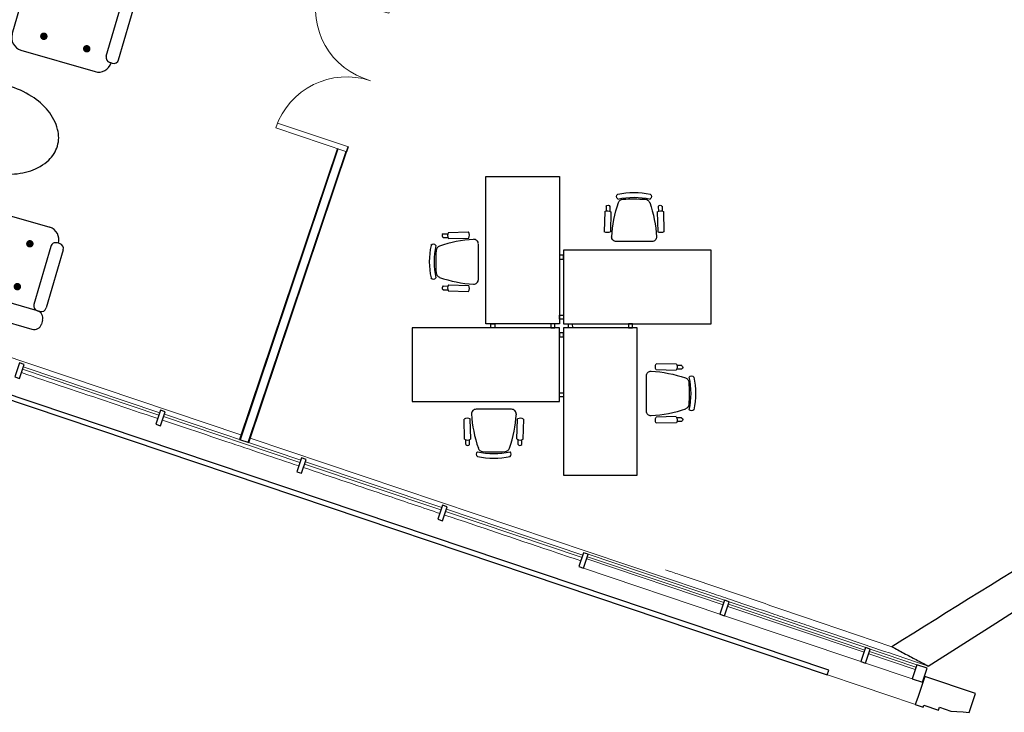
# Model space of a CAD drawing. Header units: inches. Extents: x 424 to 2043, y -237 to 445.
# Tile 75 of 256: x 721 to 731, y -154 to -147. Entities that reach past the tile are written whole.
import ezdxf

# ---------------------------------------------------------------- set-up
doc = ezdxf.new("R2010")
doc.units = ezdxf.units.IN
doc.header["$MEASUREMENT"] = 0
for name, color, linetype in [('1', 8, 'Continuous'), ('FUR', 6, 'Continuous'), ('RED', 1, 'Continuous')]:
    doc.layers.add(name, color=color, linetype=linetype)
for name, color, linetype, lineweight in [('A-DOOR', 31, 'Continuous', 9), ('A-FLOR', 192, 'Continuous', 9), ('A-GENM', 13, 'Continuous', 9), ('A-GLAZ-CURT', 52, 'Continuous', 9), ('A-GLAZ-CWMG', 51, 'Continuous', 9), ('A-WALL', 113, 'Continuous', 9)]:
    doc.layers.add(name, color=color, linetype=linetype, lineweight=lineweight)
doc.styles.add('ATTR', font='romans.shx', dxfattribs={"width": 0.8, "height": 0.448737})

# ---------------------------------------------------------------- blocks, each defined once
blk = doc.blocks.new('Generic Models 2 - Generic Models 2-140614-اول')
at = {"layer": 'A-GENM', "lineweight": 25}
for p, q in [((-122.059, -19.813), (-122.573, -19.631)), ((-122.126, -20.003), (-122.059, -19.813)), ((-122.673, -19.914), (-122.595, -19.941)), ((-122.595, -19.941), (-122.588, -19.922)), ((-122.588, -19.922), (-122.438, -19.976)), ((-122.438, -19.976), (-122.427, -19.946)), ((-122.427, -19.946), (-122.313, -19.987))]:
    blk.add_line(p, q, dxfattribs=at)
at = {"layer": 'A-GENM', "lineweight": 25, "flags": 128}
for points in [[(-122.573, -19.631), (-122.598, -19.702), (-122.623, -19.773), (-122.648, -19.843), (-122.673, -19.914)], [(-122.313, -19.987), (-122.251, -19.992), (-122.188, -19.997), (-122.126, -20.003)]]:
    blk.add_lwpolyline(points, dxfattribs=at)
at = {"layer": 'A-GENM'}
for points, knots in [([(-133.024, -16.25), (-132.372, -16.48), (-131.069, -16.942), (-129.119, -17.632), (-127.175, -18.32), (-125.238, -19.006), (-123.792, -19.518), (-122.938, -19.82), (-122.726, -19.895), (-122.673, -19.914)], [0, 0, 0, 0, 0.125, 0.25, 0.375, 0.5, 0.625, 0.65625, 0.6665695, 0.6665695, 0.6665695, 0.6665695]), ([(-130.334, -16.884), (-130.648, -16.772), (-131.108, -16.61), (-131.569, -16.446), (-131.714, -16.395)], [-0.16570159, -0.16570159, -0.16570159, -0.16570159, -0.10526316, -0.07733418, -0.07733418, -0.07733418, -0.07733418]), ([(-128.907, -17.389), (-129.149, -17.303), (-129.609, -17.14), (-130.069, -16.977), (-130.287, -16.9)], [-0.25725409, -0.25725409, -0.25725409, -0.25725409, -0.21052632, -0.1687232, -0.1687232, -0.1687232, -0.1687232]), ([(-127.48, -17.894), (-127.652, -17.833), (-128.111, -17.67), (-128.572, -17.507), (-128.86, -17.405)], [-0.34901616, -0.34901616, -0.34901616, -0.34901616, -0.31578947, -0.26028279, -0.26028279, -0.26028279, -0.26028279]), ([(-126.052, -18.399), (-126.155, -18.363), (-126.615, -18.2), (-127.075, -18.037), (-127.432, -17.911)], [-0.4410112, -0.4410112, -0.4410112, -0.4410112, -0.42105263, -0.35204885, -0.35204885, -0.35204885, -0.35204885])]:
    blk.add_open_spline(points, degree=3, knots=knots, dxfattribs=at)
blk.add_open_spline([(-122.573, -19.631), (-122.574, -19.631), (-122.575, -19.63), (-122.576, -19.63)], degree=3, dxfattribs=at)
blk = doc.blocks.new('Generic Models 4 - Generic Models 4-152240-اول')
at = {"layer": 'A-GENM', "lineweight": 25}
for p, q in [((-133.741, -15.995), (-123.564, -19.598)), ((-123.547, -19.552), (-133.725, -15.949)), ((-123.564, -19.598), (-123.547, -19.552))]:
    blk.add_line(p, q, dxfattribs=at)
blk = doc.blocks.new('System Panel - Glazed-153684-اول')
at = {"layer": 'A-GLAZ-CURT', "lineweight": 18}
for p, q in [((0.732, 0.05), (-0.732, 0.05)), ((-0.732, 0.05), (-0.732, 0.025)), ((-0.732, 0.025), (0.732, 0.025)), ((0.732, 0.025), (0.732, 0.05))]:
    blk.add_line(p, q, dxfattribs=at)
blk = doc.blocks.new('System Panel - Glazed-153690-اول')
at = {"layer": 'A-GLAZ-CURT', "lineweight": 18}
for p, q in [((0.732, 0.049), (-0.732, 0.049)), ((-0.732, 0.049), (-0.732, 0.025)), ((-0.732, 0.025), (0.732, 0.025)), ((0.732, 0.025), (0.732, 0.049))]:
    blk.add_line(p, q, dxfattribs=at)
blk = doc.blocks.new('System Panel - Glazed-153691-اول')
at = {"layer": 'A-GLAZ-CURT', "lineweight": 18}
for p, q in [((0.732, 0.049), (-0.732, 0.049)), ((-0.732, 0.049), (-0.732, 0.025)), ((-0.732, 0.025), (0.732, 0.025)), ((0.732, 0.025), (0.732, 0.049))]:
    blk.add_line(p, q, dxfattribs=at)
blk = doc.blocks.new('System Panel - Glazed-153692-اول')
at = {"layer": 'A-GLAZ-CURT', "lineweight": 18}
for p, q in [((0.732, 0.049), (-0.732, 0.049)), ((-0.732, 0.049), (-0.732, 0.025)), ((-0.732, 0.025), (0.732, 0.025)), ((0.732, 0.025), (0.732, 0.049))]:
    blk.add_line(p, q, dxfattribs=at)
blk = doc.blocks.new('System Panel - Glazed-153693-اول')
at = {"layer": 'A-GLAZ-CURT', "lineweight": 18}
for p, q in [((-0.123, 0.05), (-0.621, 0.05)), ((-0.621, 0.05), (-0.621, 0.025)), ((-0.621, 0.025), (-0.123, 0.025)), ((-0.123, 0.025), (-0.123, 0.05))]:
    blk.add_line(p, q, dxfattribs=at)
blk = doc.blocks.new('Rectangular Mullion - 50 x 150mm-153569-اول')
at = {"layer": 'A-GLAZ-CWMG'}
for p, q in [((-124.596, -18.822), (-125.976, -18.333)), ((-124.646, -18.963), (-126.026, -18.475))]:
    blk.add_line(p, q, dxfattribs=at)
blk = doc.blocks.new('Rectangular Mullion - 50 x 150mm-153570-اول')
at = {"layer": 'A-GLAZ-CWMG'}
for p, q in [((-123.169, -19.327), (-124.549, -18.839)), ((-123.219, -19.469), (-124.599, -18.98))]:
    blk.add_line(p, q, dxfattribs=at)
blk = doc.blocks.new('Rectangular Mullion - 50 x 150mm-153571-اول')
at = {"layer": 'A-GLAZ-CWMG'}
for p, q in [((-122.652, -19.51), (-123.122, -19.344)), ((-122.702, -19.652), (-123.172, -19.485))]:
    blk.add_line(p, q, dxfattribs=at)
at = {"layer": 'A-GLAZ-CWMG', "lineweight": 25}
for p, q in [((-122.652, -19.51), (-122.702, -19.652)), ((-122.547, -19.547), (-122.652, -19.51)), ((-122.597, -19.689), (-122.547, -19.547)), ((-122.702, -19.652), (-122.597, -19.689))]:
    blk.add_line(p, q, dxfattribs=at)
blk = doc.blocks.new('Rectangular Mullion - 50 x 150mm-153623-اول')
at = {"layer": 'A-GLAZ-CWMG', "lineweight": 25}
for p, q in [((-0.025, 0.075), (0.025, 0.075)), ((-0.025, -0.075), (-0.025, 0.075)), ((0.025, 0.075), (0.025, -0.075)), ((0.025, -0.075), (-0.025, -0.075))]:
    blk.add_line(p, q, dxfattribs=at)
blk = doc.blocks.new('Rectangular Mullion - 50 x 150mm-153624-اول')
at = {"layer": 'A-GLAZ-CWMG', "lineweight": 25}
for p, q in [((-0.025, 0.075), (0.025, 0.075)), ((-0.025, -0.075), (-0.025, 0.075)), ((0.025, 0.075), (0.025, -0.075)), ((0.025, -0.075), (-0.025, -0.075))]:
    blk.add_line(p, q, dxfattribs=at)
blk = doc.blocks.new('Rectangular Mullion - 50 x 150mm-153625-اول')
at = {"layer": 'A-GLAZ-CWMG', "lineweight": 25}
for p, q in [((-0.025, 0.075), (0.025, 0.075)), ((-0.025, -0.075), (-0.025, 0.075)), ((0.025, 0.075), (0.025, -0.075)), ((0.025, -0.075), (-0.025, -0.075))]:
    blk.add_line(p, q, dxfattribs=at)
blk = doc.blocks.new('Rectangular Mullion - 50 x 150mm-137391-اول')
at = {"layer": 'A-GLAZ-CWMG', "lineweight": 25}
for p, q in [((-0.025, 0.075), (0.025, 0.075)), ((-0.025, -0.075), (-0.025, 0.075)), ((0.025, 0.075), (0.025, -0.075)), ((0.025, -0.075), (-0.025, -0.075))]:
    blk.add_line(p, q, dxfattribs=at)
blk = doc.blocks.new('M_Single-Louvered - 0762 x 2032mm-227597-اول')
at = {"layer": 'A-DOOR', "lineweight": 18}
for p, q in [((0.33, -0.05), (0.33, -0.812)), ((0.381, -0.05), (0.33, -0.05)), ((0.381, -0.05), (0.381, -0.812)), ((0.381, -0.812), (0.33, -0.812))]:
    blk.add_line(p, q, dxfattribs=at)
at = {"layer": 'A-DOOR'}
blk.add_arc((0.381, -0.05), 0.762, 180, 270, dxfattribs=at)
blk = doc.blocks.new('A$C619C24AE')
at = {"layer": '1', "color": 83}
for p, q in [((1.4543, 1.867), (1.4543, 2.3941)), ((1.4543, 0.6048), (1.4543, 0.0778))]:
    blk.add_line(p, q, dxfattribs=at)
at = {"layer": '1', "color": 83, "const_width": 0.0245}
for points in [[(0.9463, 2.1997, -1), (0.9463, 2.2252, -1)], [(1.2463, 2.1997, -1), (1.2463, 2.2252, -1)], [(1.6624, 2.1997, 1), (1.6624, 2.2252, 1)], [(1.9624, 2.1997, 1), (1.9624, 2.2252, 1)], [(0.9463, 1.8997, -1), (0.9463, 1.9252, -1)], [(1.2463, 1.8997, -1), (1.2463, 1.9252, -1)], [(1.6624, 1.8997, 1), (1.6624, 1.9252, 1)], [(1.9624, 1.8997, 1), (1.9624, 1.9252, 1)], [(0.2637, 1.3652, -1), (0.2382, 1.3652, -1)], [(0.5637, 1.3652, -1), (0.5382, 1.3652, -1)], [(0.2637, 1.0652, -1), (0.2382, 1.0652, -1)], [(0.5637, 1.0652, -1), (0.5382, 1.0652, -1)], [(0.9463, 0.5603, 1), (0.9463, 0.5348, 1)], [(1.2463, 0.5603, 1), (1.2463, 0.5348, 1)], [(1.6624, 0.5603, -1), (1.6624, 0.5348, -1)], [(1.9624, 0.5603, -1), (1.9624, 0.5348, -1)], [(0.9463, 0.2603, 1), (0.9463, 0.2348, 1)], [(1.2463, 0.2603, 1), (1.2463, 0.2348, 1)], [(1.6624, 0.2603, -1), (1.6624, 0.2348, -1)], [(1.9624, 0.2603, -1), (1.9624, 0.2348, -1)]]:
    blk.add_lwpolyline(points, format="xyb", close=True, dxfattribs=at)
at = {"layer": 'FUR', "color": 83}
for p, q in [((0.7718, 2.4718), (2.1369, 2.4718)), ((0.7199, 2.3941), (0.7199, 2.42)), ((2.1887, 2.3941), (2.1887, 2.42)), ((0.7545, 2.3422), (0.7718, 2.3422)), ((0.7718, 2.3422), (1.4025, 2.3422)), ((2.1369, 2.3422), (1.5062, 2.3422)), ((2.1542, 2.3422), (2.1369, 2.3422)), ((0.7199, 1.9016), (0.7199, 2.3077)), ((0.8063, 1.9016), (0.8063, 2.3077)), ((2.1023, 1.9016), (2.1023, 2.3077)), ((2.1887, 1.9016), (2.1887, 2.3077)), ((0.7545, 1.867), (0.7718, 1.867)), ((2.1542, 1.867), (2.1369, 1.867)), ((1.3679, 1.7806), (0.8495, 1.7806)), ((1.5407, 1.7806), (2.0591, 1.7806)), ((0.0778, 1.604), (0.0518, 1.604)), ((0.5702, 1.604), (0.1642, 1.604)), ((0, 1.5521), (0, 0.8782)), ((0.1296, 1.5694), (0.1296, 1.5521)), ((0.1296, 1.5521), (0.1296, 0.8782)), ((0.6048, 1.5694), (0.6048, 1.5521)), ((0.5702, 1.5176), (0.1642, 1.5176)), ((0.6912, 0.956), (0.6912, 1.4744)), ((0.1296, 0.8782), (0.1296, 0.8609)), ((0.5702, 0.9128), (0.1642, 0.9128)), ((0.6048, 0.8609), (0.6048, 0.8782)), ((0.0518, 0.8264), (0.0778, 0.8264)), ((0.1642, 0.8264), (0.5702, 0.8264)), ((1.3679, 0.6912), (0.8495, 0.6912)), ((1.5407, 0.6912), (2.0591, 0.6912)), ((0.7545, 0.6048), (0.7718, 0.6048)), ((2.1542, 0.6048), (2.1369, 0.6048)), ((0.7199, 0.5702), (0.7199, 0.1642)), ((0.8063, 0.5702), (0.8063, 0.1642)), ((2.1023, 0.5702), (2.1023, 0.1642)), ((2.1887, 0.5702), (2.1887, 0.1642)), ((0.7199, 0.0778), (0.7199, 0.0518)), ((0.7545, 0.1296), (0.7718, 0.1296)), ((0.7718, 0.1296), (1.4025, 0.1296)), ((2.1369, 0.1296), (1.5062, 0.1296)), ((2.1542, 0.1296), (2.1369, 0.1296)), ((2.1887, 0.0778), (2.1887, 0.0518)), ((0.7718, 0), (2.1369, 0))]:
    blk.add_line(p, q, dxfattribs=at)
for centre, radius, start, end in [((0.7718, 2.42), 0.0518, 90, 180), ((2.1369, 2.42), 0.0518, 0, 90), ((0.7718, 2.3941), 0.0518, 180, 270), ((1.4025, 2.3941), 0.0518, 270, 0), ((1.5062, 2.3941), 0.0518, 180, 270), ((2.1369, 2.3941), 0.0518, 270, 0), ((0.7545, 2.3077), 0.0346, 90, 180), ((0.7718, 2.3077), 0.0346, 360, 90), ((2.1369, 2.3077), 0.0346, 90, 180), ((2.1542, 2.3077), 0.0346, 0, 90), ((0.7545, 1.9016), 0.0346, 180, 270), ((0.8495, 1.867), 0.0864, 180, 270), ((0.7718, 1.9016), 0.0346, 270, 360), ((1.3679, 1.867), 0.0864, 270, 360), ((1.5407, 1.867), 0.0864, 180, 270), ((2.0591, 1.867), 0.0864, 270, 0), ((2.1369, 1.9016), 0.0346, 180, 270), ((2.1542, 1.9016), 0.0346, 270, 0), ((0.0518, 1.5521), 0.0518, 90, 180), ((0.0778, 1.5521), 0.0518, 0, 90), ((0.1642, 1.5694), 0.0346, 90, 180), ((0.5702, 1.5694), 0.0346, 0, 90), ((0.1642, 1.5521), 0.0346, 180, 270), ((0.5702, 1.5521), 0.0346, 270, 0), ((0.6048, 1.4744), 0.0864, 0, 90), ((0.6048, 0.956), 0.0864, 270, 0), ((0.0518, 0.8782), 0.0518, 180, 270), ((0.0778, 0.8782), 0.0518, 270, 0), ((0.1642, 0.8782), 0.0346, 90, 180), ((0.1642, 0.8609), 0.0346, 180, 270), ((0.5702, 0.8782), 0.0346, 0, 90), ((0.5702, 0.8609), 0.0346, 270, 0), ((0.8495, 0.6048), 0.0864, 90, 180), ((1.3679, 0.6048), 0.0864, 0, 90), ((1.5407, 0.6048), 0.0864, 90, 180), ((2.0591, 0.6048), 0.0864, 0, 90), ((0.7545, 0.5702), 0.0346, 90, 180), ((0.7718, 0.5702), 0.0346, 0, 90), ((2.1369, 0.5702), 0.0346, 90, 180), ((2.1542, 0.5702), 0.0346, 0, 90), ((0.7545, 0.1642), 0.0346, 180, 270), ((0.7718, 0.1642), 0.0346, 270, 0), ((2.1369, 0.1642), 0.0346, 180, 270), ((2.1542, 0.1642), 0.0346, 270, 0), ((0.7718, 0.0778), 0.0518, 90, 180), ((1.4025, 0.0778), 0.0518, 0, 90), ((1.5062, 0.0778), 0.0518, 90, 180), ((2.1369, 0.0778), 0.0518, 0, 90), ((0.7718, 0.0518), 0.0518, 180, 270), ((2.1369, 0.0518), 0.0518, 270, 0)]:
    blk.add_arc(centre, radius, start, end, dxfattribs=at)
at = {"layer": 'RED', "color": 26}
for p, q in [((0.2671, 2.1136), (0.1795, 2.026)), ((0.391, 2.1136), (0.2671, 2.1136)), ((0.4786, 2.026), (0.391, 2.1136)), ((0.1795, 2.026), (0.1795, 1.9021)), ((0.4786, 1.9021), (0.4786, 2.026)), ((0.1795, 1.9021), (0.2671, 1.8145)), ((0.391, 1.8145), (0.4786, 1.9021)), ((0.2671, 1.8145), (0.391, 1.8145)), ((0.2837, 0.6678), (0.1961, 0.5802)), ((0.4076, 0.6678), (0.2837, 0.6678)), ((0.4952, 0.5802), (0.4076, 0.6678)), ((0.1961, 0.5802), (0.1961, 0.4563)), ((0.4952, 0.4563), (0.4952, 0.5802)), ((0.1961, 0.4563), (0.2837, 0.3687)), ((0.4076, 0.3687), (0.4952, 0.4563)), ((0.2837, 0.3687), (0.4076, 0.3687))]:
    blk.add_line(p, q, dxfattribs=at)
for centre, radius, start, end in [((1.5266, 0.9043), 0.6218, 90, 105.92595), ((1.5266, 0.9043), 0.6218, 74.07405, 90), ((1.4809, 1.0646), 0.4551, 105.92595, 124.56253), ((1.5723, 1.0646), 0.4551, 55.43747, 74.07405), ((1.411, 1.1659), 0.332, 124.56253, 148.98245), ((1.6422, 1.1659), 0.332, 31.01755, 55.43747), ((1.3045, 1.23), 0.2077, 148.98245, 180), ((1.7487, 1.23), 0.2077, 0, 31.01755), ((1.3045, 1.23), 0.2077, 180, 211.01755), ((1.7487, 1.23), 0.2077, 328.98245, 0), ((1.411, 1.294), 0.332, 211.01755, 235.43747), ((1.6422, 1.294), 0.332, 304.56253, 328.98245), ((1.4809, 1.3954), 0.4551, 235.43747, 254.07405), ((1.5723, 1.3954), 0.4551, 285.92595, 304.56253), ((1.5266, 1.5557), 0.6218, 254.07405, 270), ((1.5266, 1.5557), 0.6218, 270, 285.92595)]:
    blk.add_arc(centre, radius, start, end, dxfattribs=at)
blk = doc.blocks.new('zz')
for p, q in [((501.9, -335.8), (501.8, -340.5)), ((505.7, -335.9), (505.6, -340.7)), ((555, -335.9), (555.1, -340.7)), ((558.8, -335.8), (558.9, -340.5)), ((500.6, -341.1), (500, -361.7)), ((506.8, -341.3), (506.3, -361.9)), ((553.9, -341.3), (554.5, -361.9)), ((560.2, -341.1), (560.7, -361.7)), ((512.3, -371.7), (548.4, -371.7))]:
    blk.add_line(p, q)
for centre, radius, start, end in [((515.5, -325.9), 2.9, 124.2917, 235.7085), ((530.4, -399), 77.2, 77.6022, 102.398), ((530.4, -403.8), 77.2, 77.6022, 102.398), ((519.3, -333.7), 5, 93.6192, 160.8201), ((530.4, -510.3), 182, 86.4304, 93.6192), ((541.5, -333.7), 5, 19.1898, 86.4304), ((545.4, -325.9), 2.9, 304.2903, 55.7098), ((503.5, -346.4), 6.03, 57.508, 119.6058), ((503.8, -336.8), 2.09, 23.2211, 153.6616), ((638.2, -375.1), 131, 160.8201, 176.408), ((422.5, -375.1), 130.9, 3.5926, 19.1898), ((557.2, -346.4), 6.03, 60.3942, 122.492), ((556.9, -336.8), 2.09, 26.3384, 156.7789), ((503.3, -356.6), 6.03, 237.508, 299.6058), ((512.2, -367), 4.69, 177.8137, 270.7481), ((548.5, -367), 4.69, 269.2521, 2.1868), ((557.4, -356.6), 6.03, 240.3942, 302.492)]:
    blk.add_arc(centre, radius, start, end)
at = {"style": 'ATTR', "width": 0.8, "flags": 9}
blk.add_attdef('ESTCODE', (530.4, -321.7), '', height=0.012, rotation=0.0001, dxfattribs=at)

msp = doc.modelspace()

# ---------------------------------------------------------------- linework, layer by layer
for points in [[(725.368, -149.76), (725.368, -148.26), (726.118, -148.26), (726.118, -149.76)], [(726.158, -149.06), (726.118, -149.06), (726.117, -149.1), (726.157, -149.1)], [(727.658, -149.01), (726.158, -149.01), (726.158, -149.76), (727.658, -149.76)], [(725.418, -149.8), (725.417, -149.76), (725.457, -149.76), (725.458, -149.8)], [(726.068, -149.8), (726.068, -149.76), (726.028, -149.76), (726.028, -149.8)], [(726.158, -149.71), (726.118, -149.71), (726.117, -149.67), (726.157, -149.67)], [(726.208, -149.8), (726.207, -149.76), (726.247, -149.76), (726.248, -149.8)], [(726.858, -149.8), (726.858, -149.76), (726.818, -149.76), (726.818, -149.8)], [(724.618, -150.55), (726.118, -150.55), (726.118, -149.8), (724.618, -149.8)], [(726.158, -149.85), (726.118, -149.85), (726.117, -149.89), (726.157, -149.89)], [(726.158, -149.8), (726.158, -151.3), (726.908, -151.3), (726.908, -149.8)], [(726.158, -150.5), (726.118, -150.5), (726.117, -150.46), (726.157, -150.46)]]:
    msp.add_lwpolyline(points, close=True)
at = {"layer": 'A-FLOR'}
for p, q in [((715.434, -148.384), (722.876, -150.889)), ((722.971, -150.921), (727.568, -152.468))]:
    msp.add_line(p, q, dxfattribs=at)
at = {"layer": 'A-WALL', "lineweight": 25}
for p, q in [((722.955, -150.968), (723.968, -147.958)), ((723.857, -147.974), (722.86, -150.937)), ((722.86, -150.937), (722.955, -150.968))]:
    msp.add_line(p, q, dxfattribs=at)
at = {"layer": 'A-WALL'}
for p, q in [((722.87, -150.94), (723.866, -147.978)), ((722.945, -150.965), (723.942, -148.003))]:
    msp.add_line(p, q, dxfattribs=at)
at = {"layer": 'A-WALL', "lineweight": 25, "flags": 128}
msp.add_lwpolyline([(729.868, -153.242), (730.555, -152.804), (731.242, -152.366), (731.928, -151.928), (732.615, -151.49), (733.302, -151.053), (733.989, -150.615), (734.675, -150.177), (735.362, -149.739), (736.049, -149.301)], dxfattribs=at)
at = {"layer": 'A-WALL', "lineweight": 25}
msp.add_open_spline([(735.917, -149.044), (734.966, -149.637), (732.827, -150.972), (730.687, -152.305), (729.498, -153.045)], degree=3, knots=[0, 0, 0, 0, 0.444444, 1, 1, 1, 1], dxfattribs=at)
at = {"layer": 'A-WALL'}
for points, knots in [([(727.196, -152.263), (727.242, -152.279), (727.369, -152.322), (727.577, -152.393), (727.817, -152.474), (728.138, -152.583), (728.699, -152.774), (729.179, -152.937), (729.498, -153.045)], [0.7696738, 0.7696738, 0.7696738, 0.7696738, 0.7836538, 0.8076923, 0.8317308, 0.8557692, 0.9038462, 1, 1, 1, 1]), ([(729.868, -153.242), (729.736, -153.198), (729.473, -153.109), (729.076, -152.975), (728.745, -152.864), (728.48, -152.775), (728.215, -152.686), (727.95, -152.596), (727.712, -152.516), (727.607, -152.481), (727.567, -152.468)], [0, 0, 0, 0, 0.0384615, 0.0769231, 0.1153846, 0.1346154, 0.1538462, 0.1923077, 0.2115385, 0.2228943, 0.2228943, 0.2228943, 0.2228943])]:
    msp.add_open_spline(points, degree=3, knots=knots, dxfattribs=at)
at = {"layer": 'A-WALL', "lineweight": 25}
msp.add_open_spline([(729.498, -153.045), (729.539, -153.067), (729.621, -153.111), (729.745, -153.177), (729.827, -153.22), (729.868, -153.242)], degree=3, dxfattribs=at)

# ---------------------------------------------------------------- block references
at = {"color": 149, "xscale": 1.514765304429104, "yscale": 1.514765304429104, "zscale": 1.514765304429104, "rotation": 343.7473565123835}
msp.add_blockref('A$C619C24AE', (717.642, -148.908), dxfattribs=at)
at = {"xscale": -0.01000000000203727, "yscale": 0.00999999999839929, "zscale": 0.01}
msp.add_blockref('zz', (732.179, -145.204), dxfattribs=at)
at = {"yscale": 0.00999999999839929, "zscale": 0.01}
for p, xscale, rotation in [((721.574, -154.43), 0.00999999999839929, 90), ((730.718, -155.771), -0.00999999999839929, 270), ((730.752, -154.345), 0.01000000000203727, 180)]:
    msp.add_blockref('zz', p, dxfattribs=dict(at, xscale=xscale, rotation=rotation))
at = {"layer": 'A-DOOR', "xscale": -1, "rotation": 254.800261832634}
msp.add_blockref('M_Single-Louvered - 0762 x 2032mm-227597-اول', (724.343, -146.929), dxfattribs=at)
at = {"layer": 'A-DOOR', "rotation": 251.3992454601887}
msp.add_blockref('M_Single-Louvered - 0762 x 2032mm-227597-اول', (724.121, -147.661), dxfattribs=at)
at = {"layer": 'A-GENM', "rotation": 0.8941701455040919}
for name in ['Generic Models 2 - Generic Models 2-140614-اول', 'Generic Models 4 - Generic Models 4-152240-اول']:
    msp.add_blockref(name, (852.084, -131.807), dxfattribs=at)
at = {"layer": 'A-GLAZ-CURT', "rotation": 341.3992454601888}
for name, p in [('System Panel - Glazed-153684-اول', (721.339, -150.477)), ('System Panel - Glazed-153684-اول', (722.774, -150.96)), ('System Panel - Glazed-153684-اول', (724.209, -151.443)), ('System Panel - Glazed-153690-اول', (725.644, -151.926)), ('System Panel - Glazed-153691-اول', (727.079, -152.409)), ('System Panel - Glazed-153692-اول', (728.514, -152.892)), ('System Panel - Glazed-153693-اول', (729.844, -153.339))]:
    msp.add_blockref(name, p, dxfattribs=at)
at = {"layer": 'A-GLAZ-CWMG', "extrusion": (0, 0, -1), "rotation": 198.600754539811}
for name, p in [('Rectangular Mullion - 50 x 150mm-137391-اول', (-720.622, -150.236)), ('Rectangular Mullion - 50 x 150mm-137391-اول', (-722.057, -150.718)), ('Rectangular Mullion - 50 x 150mm-137391-اول', (-723.492, -151.201)), ('Rectangular Mullion - 50 x 150mm-137391-اول', (-724.927, -151.684)), ('Rectangular Mullion - 50 x 150mm-153623-اول', (-726.361, -152.167)), ('Rectangular Mullion - 50 x 150mm-153624-اول', (-727.796, -152.65)), ('Rectangular Mullion - 50 x 150mm-153625-اول', (-729.231, -153.133))]:
    msp.add_blockref(name, p, dxfattribs=at)
at = {"layer": 'A-GLAZ-CWMG', "rotation": 0.8941701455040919}
for name in ['Rectangular Mullion - 50 x 150mm-153569-اول', 'Rectangular Mullion - 50 x 150mm-153570-اول', 'Rectangular Mullion - 50 x 150mm-153571-اول']:
    msp.add_blockref(name, (852.084, -131.807), dxfattribs=at)

doc.saveas('drawing.dxf')
